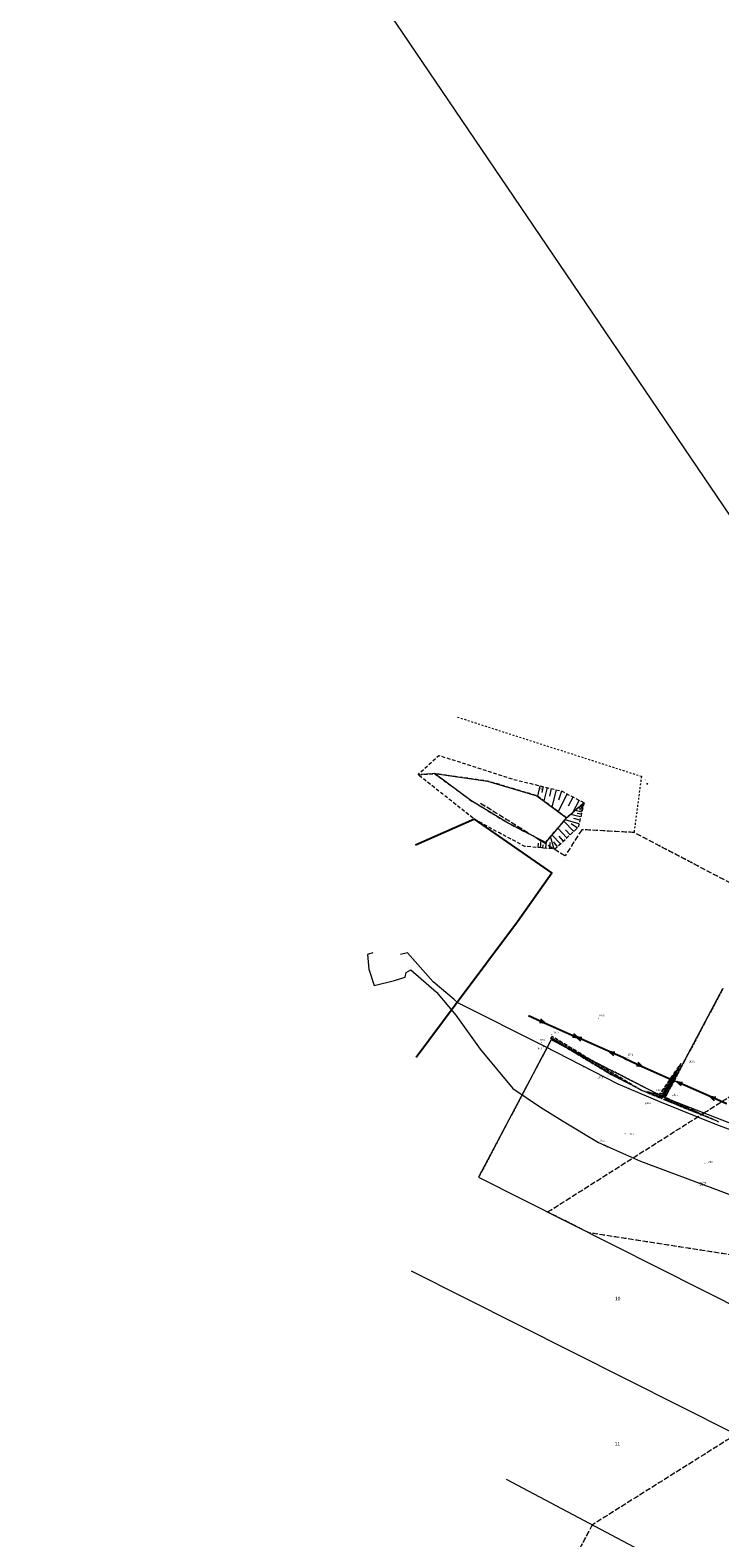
# Model space of a CAD drawing. Header units: inches. Extents: x 6497603 to 6502483, y 5925790 to 5934357.
# Tile 37 of 256: x 6498978 to 6499264, y 5926467 to 5927092. Entities that reach past the tile are written whole.
import ezdxf
from ezdxf.enums import TextEntityAlignment as Align

# ---------------------------------------------------------------- set-up
doc = ezdxf.new("R2010")
doc.units = ezdxf.units.IN
doc.header["$MEASUREMENT"] = 0
for name, pattern in [('1.5_0.75', [2.25, 1.5, -0.75]), ('219-1000', [0, 0]), ('egkk-1000', [3, 2.25, -0.75]), ('egug-1000', [1.5, 0.75, -0.75]), ('suep_nn_1000', [0, 0])]:
    doc.linetypes.add(name, pattern=pattern)
for name, color, linetype in [('000 Inne (niezydentyfikowane)', 7, 'Continuous'), ('203-punkt graniczny', 7, 'Continuous'), ('210-oznaczenie konturu użytku gruntowego', 7, 'Continuous'), ('211-numer działki ewidencyjnej', 7, 'Continuous'), ('217-kontur klasyfikacyjny', 7, 'Continuous'), ('218-kontur użytku gruntowego', 7, 'Continuous'), ('219-działka ewidencyjna', 7, 'Continuous'), ('ogrodzenie trwałe', 7, 'Continuous'), ('pikieta naturalna', 7, 'Continuous'), ('pikieta naturalna-Atr2', 7, 'Continuous'), ('przewód elektroenergetyczny niskiego napięcia', 7, 'Continuous'), ('przewód telekomunikacyjny podziemny', 7, 'Continuous'), ('przewód wodociągowy', 7, 'Continuous'), ('przewód wodociągowy-Atr1', 7, 'Continuous'), ('rzędna', 7, 'Continuous'), ('rzędna-Atr2', 7, 'Continuous'), ('skarpa nieumocniona', 7, 'Continuous'), ('słup przewodów napowietrznych', 7, 'Continuous'), ('urządzenie techniczne sieci niezidentyfikowanej', 7, 'Continuous'), ('urządzenie techniczne sieci niezidentyfikowanej-Atr17', 7, 'Continuous'), ('woda stojąca', 7, 'Continuous')]:
    doc.layers.add(name, color=color, linetype=linetype)
doc.styles.get("Standard").update_dxf_attribs({"font": 'arial.ttf'})
doc.linetypes.add('902-1000', pattern='A,5,0,[1,ksztalty.shx,S=1,R=0,X=0,Y=0],5', length=10)

# ---------------------------------------------------------------- blocks, each defined once
blk = doc.blocks.new('203')
at = {"linetype": 'Continuous', "lineweight": 0}
h = blk.add_hatch(color=0, dxfattribs=at)
edge = h.paths.add_edge_path()
edge.add_arc((0, 0), 0.09, 0, 360)
blk = doc.blocks.new('PW01')
at = {"linetype": 'Continuous', "lineweight": 13}
h = blk.add_hatch(color=0, dxfattribs=at)
edge = h.paths.add_edge_path()
edge.add_arc((0, 0), 0.18, 0, 360)
blk = doc.blocks.new('US15')
at = {"color": 0, "linetype": 'Continuous', "lineweight": 13}
blk.add_circle((0, 0), 0.35, dxfattribs=at)
blk = doc.blocks.new('US25')
at = {"linetype": 'Continuous', "lineweight": 13}
h = blk.add_hatch(color=0, dxfattribs=at)
edge = h.paths.add_edge_path()
edge.add_arc((0, 0), 0.4, 0, 360)
blk = doc.blocks.new('SUEP1')
at = {"color": 0, "linetype": 'Continuous'}
for p, q in [((0, 0), (7.5, 0)), ((7.5, 0), (5.25, 0.75)), ((7.5, 0), (5.25, -0.75)), ((7.5, 0), (22.5, 0)), ((22.5, 0), (20.25, 0.75)), ((22.5, 0), (20.25, -0.75))]:
    blk.add_line(p, q, dxfattribs=at)

msp = doc.modelspace()

# ---------------------------------------------------------------- linework, layer by layer
at = {"layer": '000 Inne (niezydentyfikowane)', "color": 7, "linetype": 'Continuous', "lineweight": 18, "flags": 128}
for points in [[(6499189.24, 5926778.88), (6499188.19, 5926774.62)], [(6499190.65, 5926778.54), (6499190.05, 5926776.11)], [(6499192.21, 5926778.15), (6499190.86, 5926772.64)], [(6499193.98, 5926777.72), (6499193.21, 5926774.59)], [(6499195.99, 5926777.23), (6499194.25, 5926770.11)], [(6499200.59, 5926775.52), (6499196.79, 5926768.22)], [(6499198.27, 5926776.67), (6499196.96, 5926772.87)], [(6499202.99, 5926774.27), (6499200.99, 5926770.42)], [(6499205.51, 5926772.95), (6499202.78, 5926767.7)], [(6499206.15, 5926765.99), (6499201.96, 5926766.98)], [(6499206.62, 5926767.95), (6499203.81, 5926768.61)], [(6499206.41, 5926767.07), (6499204.69, 5926767.47)], [(6499206.93, 5926769.26), (6499205.05, 5926769.7)], [(6499206.79, 5926768.67), (6499205.64, 5926768.94)], [(6499207.13, 5926770.13), (6499205.88, 5926770.43)], [(6499207.04, 5926769.74), (6499206.28, 5926769.92)], [(6499207.28, 5926770.74), (6499206.46, 5926770.94)], [(6499207.21, 5926770.46), (6499206.7, 5926770.58)], [(6499207.36, 5926771.07), (6499207.07, 5926771.14)], [(6499207.43, 5926771.4), (6499207.09, 5926771.49)], [(6499207.46, 5926771.94), (6499207.4, 5926771.82)], [(6499200.43, 5926757.27), (6499196.65, 5926761.31)], [(6499203.3, 5926759.95), (6499199.24, 5926764.29)], [(6499205.46, 5926763.06), (6499199.69, 5926764.81)], [(6499201.85, 5926758.59), (6499199.89, 5926760.68)], [(6499204.78, 5926761.33), (6499202.23, 5926763.07)], [(6499205.84, 5926764.67), (6499203.28, 5926765.28)], [(6499188.5, 5926753.25), (6499188.66, 5926755.05)], [(6499189.53, 5926753.16), (6499189.82, 5926756.32)], [(6499190.51, 5926753.07), (6499190.64, 5926754.45)], [(6499191.67, 5926752.96), (6499191.94, 5926755.88)], [(6499193.37, 5926752.8), (6499193.51, 5926755.33)], [(6499195.15, 5926752.64), (6499193.65, 5926757.85)], [(6499197.75, 5926754.76), (6499194.24, 5926758.53)], [(6499196.49, 5926753.58), (6499195.07, 5926755.72)], [(6499199.07, 5926756), (6499197.25, 5926757.94)], [(6499193.84, 5926674.07), (6499194.41, 5926675.02)], [(6499194.15, 5926673.88), (6499194.44, 5926674.35)], [(6499194.47, 5926673.69), (6499195.04, 5926674.64)], [(6499194.79, 5926673.5), (6499195.07, 5926673.97)], [(6499195.1, 5926673.31), (6499195.67, 5926674.26)], [(6499195.42, 5926673.12), (6499195.7, 5926673.59)], [(6499195.73, 5926672.93), (6499196.31, 5926673.88)], [(6499196.05, 5926672.74), (6499196.34, 5926673.21)], [(6499196.37, 5926672.55), (6499196.94, 5926673.49)], [(6499197, 5926672.17), (6499197.57, 5926673.11)], [(6499196.68, 5926672.36), (6499196.97, 5926672.83)], [(6499197.31, 5926671.98), (6499197.6, 5926672.45)], [(6499197.63, 5926671.79), (6499198.2, 5926672.73)], [(6499197.94, 5926671.6), (6499198.23, 5926672.07)], [(6499198.26, 5926671.41), (6499198.83, 5926672.35)], [(6499198.57, 5926671.22), (6499198.86, 5926671.69)], [(6499198.89, 5926671.03), (6499199.46, 5926671.97)], [(6499199.2, 5926670.84), (6499199.49, 5926671.31)], [(6499199.52, 5926670.65), (6499200.08, 5926671.59)], [(6499199.83, 5926670.46), (6499200.11, 5926670.93)], [(6499200.14, 5926670.27), (6499200.71, 5926671.21)], [(6499200.46, 5926670.08), (6499200.74, 5926670.55)], [(6499200.77, 5926669.89), (6499201.34, 5926670.83)], [(6499201.09, 5926669.7), (6499201.37, 5926670.17)], [(6499201.4, 5926669.51), (6499201.97, 5926670.45)], [(6499201.72, 5926669.32), (6499202, 5926669.79)], [(6499202.03, 5926669.13), (6499202.6, 5926670.08)], [(6499202.34, 5926668.94), (6499202.63, 5926669.41)], [(6499202.66, 5926668.76), (6499203.22, 5926669.7)], [(6499202.97, 5926668.57), (6499203.25, 5926669.04)], [(6499203.28, 5926668.38), (6499203.85, 5926669.32)], [(6499203.6, 5926668.19), (6499203.88, 5926668.66)], [(6499203.91, 5926668), (6499204.48, 5926668.94)], [(6499204.22, 5926667.81), (6499204.51, 5926668.28)], [(6499204.54, 5926667.62), (6499205.1, 5926668.56)], [(6499204.85, 5926667.43), (6499205.13, 5926667.9)], [(6499205.16, 5926667.24), (6499205.73, 5926668.18)], [(6499205.48, 5926667.06), (6499205.76, 5926667.53)], [(6499205.79, 5926666.87), (6499206.35, 5926667.81)], [(6499206.1, 5926666.68), (6499206.38, 5926667.15)], [(6499206.41, 5926666.49), (6499206.98, 5926667.43)], [(6499206.73, 5926666.3), (6499207.01, 5926666.77)], [(6499207.04, 5926666.11), (6499207.6, 5926667.05)], [(6499207.66, 5926665.74), (6499208.23, 5926666.67)], [(6499207.35, 5926665.93), (6499207.63, 5926666.39)], [(6499207.97, 5926665.55), (6499208.26, 5926666.02)], [(6499208.29, 5926665.36), (6499208.85, 5926666.3)], [(6499208.6, 5926665.17), (6499208.88, 5926665.64)], [(6499208.91, 5926664.99), (6499209.47, 5926665.92)], [(6499209.22, 5926664.8), (6499209.5, 5926665.26)], [(6499209.53, 5926664.61), (6499210.1, 5926665.54)], [(6499209.84, 5926664.42), (6499210.13, 5926664.89)], [(6499210.16, 5926664.23), (6499210.72, 5926665.17)], [(6499210.47, 5926664.05), (6499210.75, 5926664.51)], [(6499210.78, 5926663.86), (6499211.34, 5926664.79)], [(6499211.09, 5926663.67), (6499211.37, 5926664.14)], [(6499211.4, 5926663.48), (6499211.96, 5926664.42)], [(6499211.71, 5926663.3), (6499211.99, 5926663.76)], [(6499212.02, 5926663.11), (6499212.59, 5926664.04)], [(6499212.33, 5926662.92), (6499212.61, 5926663.39)], [(6499212.64, 5926662.73), (6499213.21, 5926663.67)], [(6499212.96, 5926662.55), (6499213.24, 5926663.01)], [(6499213.27, 5926662.36), (6499213.83, 5926663.29)], [(6499213.58, 5926662.17), (6499213.86, 5926662.64)], [(6499213.89, 5926661.99), (6499214.45, 5926662.92)], [(6499214.2, 5926661.8), (6499214.48, 5926662.26)], [(6499214.51, 5926661.61), (6499215.07, 5926662.54)], [(6499214.82, 5926661.42), (6499215.1, 5926661.89)], [(6499215.13, 5926661.24), (6499215.69, 5926662.17)], [(6499215.44, 5926661.05), (6499215.72, 5926661.52)], [(6499215.75, 5926660.86), (6499216.31, 5926661.79)], [(6499216.06, 5926660.68), (6499216.34, 5926661.14)], [(6499216.37, 5926660.49), (6499216.93, 5926661.42)], [(6499216.68, 5926660.3), (6499216.96, 5926660.77)], [(6499216.98, 5926660.12), (6499217.54, 5926661.05)], [(6499217.29, 5926659.93), (6499217.57, 5926660.4)], [(6499217.6, 5926659.75), (6499218.16, 5926660.67)], [(6499218.22, 5926659.4), (6499218.7, 5926660.35)], [(6499246.02, 5926660.56), (6499245.71, 5926660.74)], [(6499245.9, 5926660.33), (6499245.73, 5926660.43)], [(6499246.15, 5926660.79), (6499246, 5926660.87)], [(6499246.28, 5926661.02), (6499246.01, 5926661.17)], [(6499246.02, 5926660.55), (6499246.24, 5926660.42)], [(6499246.14, 5926660.77), (6499246.24, 5926660.71)], [(6499246.26, 5926660.99), (6499246.45, 5926660.88)], [(6499246.4, 5926661.25), (6499246.28, 5926661.32)], [(6499246.53, 5926661.48), (6499246.3, 5926661.61)], [(6499246.38, 5926661.21), (6499246.47, 5926661.16)], [(6499246.5, 5926661.43), (6499246.66, 5926661.34)], [(6499246.65, 5926661.71), (6499246.55, 5926661.77)], [(6499246.78, 5926661.94), (6499246.6, 5926662.04)], [(6499246.62, 5926661.65), (6499246.69, 5926661.61)], [(6499246.74, 5926661.87), (6499246.87, 5926661.8)], [(6499246.91, 5926662.17), (6499246.83, 5926662.22)], [(6499246.86, 5926662.09), (6499246.92, 5926662.06)], [(6499247.03, 5926662.4), (6499246.9, 5926662.48)], [(6499246.98, 5926662.31), (6499247.08, 5926662.25)], [(6499247.16, 5926662.63), (6499247.1, 5926662.66)], [(6499247.1, 5926662.53), (6499247.15, 5926662.51)], [(6499247.29, 5926662.86), (6499247.2, 5926662.91)], [(6499247.23, 5926662.75), (6499247.3, 5926662.71)], [(6499247.35, 5926662.97), (6499247.37, 5926662.95)], [(6499247.41, 5926663.09), (6499247.38, 5926663.11)], [(6499247.47, 5926663.19), (6499247.51, 5926663.17)], [(6499247.54, 5926663.32), (6499247.5, 5926663.35)], [(6499247.59, 5926663.41), (6499247.6, 5926663.4)], [(6499247.71, 5926663.63), (6499247.72, 5926663.63)], [(6499217.91, 5926659.56), (6499218.16, 5926660.05)], [(6499218.53, 5926659.25), (6499218.76, 5926659.71)], [(6499218.82, 5926659.1), (6499219.28, 5926660)], [(6499219.11, 5926658.95), (6499219.34, 5926659.39)], [(6499219.4, 5926658.8), (6499219.84, 5926659.66)], [(6499219.68, 5926658.66), (6499219.89, 5926659.08)], [(6499219.95, 5926658.52), (6499220.37, 5926659.34)], [(6499220.21, 5926658.39), (6499220.42, 5926658.79)], [(6499220.47, 5926658.25), (6499220.87, 5926659.04)], [(6499220.72, 5926658.13), (6499220.92, 5926658.51)], [(6499220.97, 5926658), (6499221.35, 5926658.75)], [(6499221.21, 5926657.87), (6499221.4, 5926658.24)], [(6499221.45, 5926657.75), (6499221.81, 5926658.47)], [(6499221.68, 5926657.64), (6499221.86, 5926657.98)], [(6499221.91, 5926657.52), (6499222.25, 5926658.2)], [(6499222.13, 5926657.41), (6499222.3, 5926657.74)], [(6499222.36, 5926657.29), (6499222.69, 5926657.94)], [(6499222.59, 5926657.17), (6499222.75, 5926657.49)], [(6499222.82, 5926657.05), (6499223.14, 5926657.67)], [(6499223.05, 5926656.93), (6499223.2, 5926657.23)], [(6499223.28, 5926656.82), (6499223.58, 5926657.4)], [(6499223.51, 5926656.7), (6499223.66, 5926656.98)], [(6499223.74, 5926656.58), (6499224.02, 5926657.13)], [(6499223.97, 5926656.46), (6499224.11, 5926656.73)], [(6499224.2, 5926656.34), (6499224.47, 5926656.86)], [(6499224.43, 5926656.23), (6499224.56, 5926656.48)], [(6499224.66, 5926656.11), (6499224.91, 5926656.6)], [(6499224.89, 5926655.99), (6499225.01, 5926656.23)], [(6499225.12, 5926655.87), (6499225.36, 5926656.33)], [(6499225.35, 5926655.76), (6499225.47, 5926655.97)], [(6499225.59, 5926655.64), (6499225.8, 5926656.06)], [(6499225.82, 5926655.52), (6499225.92, 5926655.72)], [(6499226.05, 5926655.4), (6499226.24, 5926655.79)], [(6499226.28, 5926655.28), (6499226.37, 5926655.47)], [(6499226.51, 5926655.17), (6499226.69, 5926655.52)], [(6499226.74, 5926655.05), (6499226.82, 5926655.22)], [(6499226.97, 5926654.93), (6499227.13, 5926655.25)], [(6499227.2, 5926654.81), (6499227.28, 5926654.97)], [(6499227.43, 5926654.69), (6499227.58, 5926654.99)], [(6499227.66, 5926654.58), (6499227.73, 5926654.71)], [(6499227.89, 5926654.46), (6499228.02, 5926654.72)], [(6499228.12, 5926654.34), (6499228.18, 5926654.46)], [(6499228.35, 5926654.22), (6499228.47, 5926654.45)], [(6499228.58, 5926654.1), (6499228.63, 5926654.21)], [(6499228.81, 5926653.99), (6499228.91, 5926654.18)], [(6499242.24, 5926653.67), (6499241.24, 5926654.22)], [(6499242.58, 5926654.29), (6499241.64, 5926654.81)], [(6499242.41, 5926653.99), (6499241.93, 5926654.25)], [(6499242.9, 5926654.88), (6499242.03, 5926655.36)], [(6499242.74, 5926654.59), (6499242.29, 5926654.84)], [(6499243.21, 5926655.43), (6499242.38, 5926655.89)], [(6499242.5, 5926654.16), (6499242.84, 5926653.97)], [(6499243.06, 5926655.16), (6499242.63, 5926655.4)], [(6499242.63, 5926654.38), (6499243.28, 5926654.02)], [(6499243.49, 5926655.95), (6499242.72, 5926656.37)], [(6499242.75, 5926654.6), (6499243.07, 5926654.43)], [(6499242.87, 5926654.82), (6499243.49, 5926654.48)], [(6499243.35, 5926655.7), (6499242.95, 5926655.92)], [(6499242.99, 5926655.04), (6499243.3, 5926654.88)], [(6499243.76, 5926656.44), (6499243.03, 5926656.83)], [(6499243.11, 5926655.26), (6499243.71, 5926654.94)], [(6499243.23, 5926655.48), (6499243.52, 5926655.33)], [(6499243.62, 5926656.2), (6499243.25, 5926656.4)], [(6499244.01, 5926656.89), (6499243.33, 5926657.26)], [(6499243.35, 5926655.7), (6499243.92, 5926655.4)], [(6499243.48, 5926655.92), (6499243.75, 5926655.77)], [(6499243.88, 5926656.67), (6499243.53, 5926656.86)], [(6499243.6, 5926656.14), (6499244.13, 5926655.85)], [(6499244.25, 5926657.34), (6499243.62, 5926657.69)], [(6499243.72, 5926656.37), (6499243.98, 5926656.22)], [(6499244.13, 5926657.11), (6499243.8, 5926657.29)], [(6499243.84, 5926656.59), (6499244.34, 5926656.31)], [(6499244.51, 5926657.8), (6499243.92, 5926658.13)], [(6499243.96, 5926656.81), (6499244.2, 5926656.67)], [(6499244.38, 5926657.57), (6499244.08, 5926657.74)], [(6499244.08, 5926657.03), (6499244.55, 5926656.77)], [(6499244.2, 5926657.25), (6499244.43, 5926657.12)], [(6499244.76, 5926658.26), (6499244.22, 5926658.56)], [(6499244.32, 5926657.47), (6499244.76, 5926657.22)], [(6499244.63, 5926658.03), (6499244.35, 5926658.19)], [(6499244.44, 5926657.69), (6499244.66, 5926657.57)], [(6499245.01, 5926658.72), (6499244.52, 5926659)], [(6499244.56, 5926657.91), (6499244.97, 5926657.68)], [(6499244.89, 5926658.49), (6499244.63, 5926658.64)], [(6499244.68, 5926658.13), (6499244.88, 5926658.02)], [(6499245.27, 5926659.18), (6499244.81, 5926659.43)], [(6499244.81, 5926658.35), (6499245.18, 5926658.14)], [(6499245.14, 5926658.95), (6499244.9, 5926659.08)], [(6499244.93, 5926658.57), (6499245.11, 5926658.47)], [(6499245.05, 5926658.79), (6499245.4, 5926658.6)], [(6499245.52, 5926659.64), (6499245.11, 5926659.87)], [(6499245.17, 5926659.01), (6499245.33, 5926658.92)], [(6499245.39, 5926659.41), (6499245.18, 5926659.53)], [(6499245.29, 5926659.23), (6499245.61, 5926659.05)], [(6499245.77, 5926660.1), (6499245.41, 5926660.3)], [(6499245.41, 5926659.45), (6499245.56, 5926659.36)], [(6499245.64, 5926659.87), (6499245.45, 5926659.98)], [(6499245.53, 5926659.67), (6499245.82, 5926659.51)], [(6499245.65, 5926659.89), (6499245.79, 5926659.81)], [(6499245.77, 5926660.11), (6499246.03, 5926659.97)], [(6499245.89, 5926660.33), (6499246.01, 5926660.26)], [(6499229.04, 5926653.87), (6499229.09, 5926653.96)], [(6499229.27, 5926653.75), (6499229.35, 5926653.91)], [(6499229.5, 5926653.63), (6499229.54, 5926653.71)], [(6499229.73, 5926653.52), (6499229.8, 5926653.64)], [(6499229.96, 5926653.4), (6499229.99, 5926653.45)], [(6499230.19, 5926653.28), (6499230.24, 5926653.38)], [(6499230.42, 5926653.16), (6499230.44, 5926653.2)], [(6499230.65, 5926653.04), (6499230.69, 5926653.11)], [(6499230.88, 5926652.93), (6499230.9, 5926652.95)], [(6499231.11, 5926652.81), (6499231.13, 5926652.84)], [(6499231.74, 5926652.5), (6499231.76, 5926652.54)], [(6499231.98, 5926652.4), (6499232, 5926652.44)], [(6499232.22, 5926652.3), (6499232.27, 5926652.42)], [(6499232.46, 5926652.19), (6499232.5, 5926652.28)], [(6499232.7, 5926652.09), (6499232.79, 5926652.3)], [(6499232.94, 5926651.99), (6499233, 5926652.12)], [(6499233.18, 5926651.89), (6499233.31, 5926652.19)], [(6499233.42, 5926651.78), (6499233.5, 5926651.96)], [(6499233.67, 5926651.68), (6499233.83, 5926652.07)], [(6499233.91, 5926651.58), (6499234, 5926651.79)], [(6499234.15, 5926651.47), (6499234.35, 5926651.96)], [(6499234.39, 5926651.37), (6499234.5, 5926651.63)], [(6499234.63, 5926651.27), (6499234.87, 5926651.84)], [(6499234.87, 5926651.16), (6499235, 5926651.47)], [(6499235.11, 5926651.06), (6499235.39, 5926651.72)], [(6499235.35, 5926650.96), (6499235.5, 5926651.31)], [(6499235.61, 5926650.85), (6499235.93, 5926651.6)], [(6499235.88, 5926650.73), (6499236.05, 5926651.13)], [(6499236.17, 5926650.61), (6499236.54, 5926651.47)], [(6499236.49, 5926650.47), (6499236.68, 5926650.93)], [(6499236.82, 5926650.33), (6499237.24, 5926651.31)], [(6499237.18, 5926650.18), (6499237.4, 5926650.7)], [(6499237.56, 5926650.01), (6499238.04, 5926651.13)], [(6499237.97, 5926649.84), (6499238.22, 5926650.44)], [(6499238.42, 5926649.65), (6499238.96, 5926650.92)], [(6499238.93, 5926649.43), (6499238.99, 5926650.23)], [(6499240.14, 5926649.85), (6499239.05, 5926651.03)], [(6499239.5, 5926649.19), (6499239.05, 5926651.03)], [(6499240.61, 5926650.72), (6499239.33, 5926651.43)], [(6499239.89, 5926649.39), (6499239.47, 5926650.21)], [(6499240.38, 5926650.29), (6499239.72, 5926650.66)], [(6499241.06, 5926651.53), (6499239.85, 5926652.19)], [(6499240.84, 5926651.13), (6499240.22, 5926651.47)], [(6499241.48, 5926652.29), (6499240.34, 5926652.91)], [(6499240.42, 5926650.36), (6499240.89, 5926650.1)], [(6499240.59, 5926650.68), (6499241.51, 5926650.18)], [(6499241.27, 5926651.91), (6499240.69, 5926652.24)], [(6499240.76, 5926650.99), (6499241.21, 5926650.74)], [(6499241.87, 5926653), (6499240.81, 5926653.58)], [(6499240.93, 5926651.29), (6499241.8, 5926650.81)], [(6499240.96, 5926648.59), (6499241.42, 5926649.7)], [(6499241.09, 5926651.58), (6499241.52, 5926651.35)], [(6499241.68, 5926652.65), (6499241.13, 5926652.95)], [(6499241.25, 5926651.87), (6499242.08, 5926651.41)], [(6499241.32, 5926648.45), (6499241.54, 5926648.99)], [(6499241.4, 5926652.15), (6499241.81, 5926651.93)], [(6499242.05, 5926653.34), (6499241.54, 5926653.62)], [(6499241.55, 5926652.42), (6499242.34, 5926651.99)], [(6499241.68, 5926648.3), (6499242.11, 5926649.38)], [(6499241.7, 5926652.69), (6499242.08, 5926652.47)], [(6499241.84, 5926652.95), (6499242.59, 5926652.53)], [(6499241.98, 5926653.2), (6499242.35, 5926653)], [(6499242.03, 5926648.16), (6499242.24, 5926648.69)], [(6499242.11, 5926653.45), (6499242.84, 5926653.05)], [(6499242.25, 5926653.69), (6499242.6, 5926653.5)], [(6499242.38, 5926653.93), (6499243.06, 5926653.55)], [(6499242.38, 5926648.02), (6499242.79, 5926649.07)], [(6499242.72, 5926647.89), (6499242.92, 5926648.4)], [(6499243.05, 5926647.75), (6499243.46, 5926648.76)], [(6499243.38, 5926647.62), (6499243.58, 5926648.12)], [(6499243.7, 5926647.49), (6499244.1, 5926648.47)], [(6499244.02, 5926647.36), (6499244.22, 5926647.84)], [(6499244.34, 5926647.24), (6499244.72, 5926648.18)], [(6499244.95, 5926646.99), (6499245.32, 5926647.91)], [(6499244.65, 5926647.11), (6499244.83, 5926647.58)], [(6499245.25, 5926646.87), (6499245.43, 5926647.32)], [(6499245.54, 5926646.75), (6499245.9, 5926647.64)], [(6499245.83, 5926646.64), (6499246.01, 5926647.07)], [(6499246.11, 5926646.52), (6499246.46, 5926647.38)], [(6499246.39, 5926646.41), (6499246.56, 5926646.83)], [(6499246.67, 5926646.3), (6499247, 5926647.13)], [(6499246.94, 5926646.19), (6499247.1, 5926646.6)], [(6499247.21, 5926646.08), (6499247.53, 5926646.89)], [(6499247.47, 5926645.98), (6499247.63, 5926646.38)], [(6499247.73, 5926645.88), (6499248.04, 5926646.65)], [(6499247.98, 5926645.77), (6499248.13, 5926646.16)], [(6499248.23, 5926645.67), (6499248.53, 5926646.43)], [(6499248.48, 5926645.58), (6499248.63, 5926645.95)], [(6499248.72, 5926645.48), (6499249.01, 5926646.21)], [(6499248.96, 5926645.38), (6499249.1, 5926645.74)], [(6499249.19, 5926645.29), (6499249.47, 5926645.99)], [(6499249.42, 5926645.2), (6499249.56, 5926645.54)], [(6499249.66, 5926645.1), (6499249.94, 5926645.78)], [(6499249.9, 5926645), (6499250.03, 5926645.34)], [(6499250.14, 5926644.91), (6499250.4, 5926645.57)], [(6499250.37, 5926644.81), (6499250.5, 5926645.14)], [(6499250.61, 5926644.72), (6499250.87, 5926645.35)], [(6499250.85, 5926644.62), (6499250.98, 5926644.93)], [(6499251.09, 5926644.53), (6499251.33, 5926645.14)], [(6499251.33, 5926644.43), (6499251.45, 5926644.73)], [(6499251.56, 5926644.34), (6499251.8, 5926644.92)], [(6499251.8, 5926644.24), (6499251.92, 5926644.53)], [(6499252.04, 5926644.15), (6499252.27, 5926644.71)], [(6499252.28, 5926644.05), (6499252.39, 5926644.33)], [(6499252.51, 5926643.95), (6499252.73, 5926644.5)], [(6499252.75, 5926643.86), (6499252.86, 5926644.12)], [(6499252.99, 5926643.76), (6499253.2, 5926644.28)], [(6499253.23, 5926643.67), (6499253.33, 5926643.92)], [(6499253.47, 5926643.57), (6499253.66, 5926644.07)], [(6499253.7, 5926643.48), (6499253.8, 5926643.72)], [(6499253.94, 5926643.38), (6499254.13, 5926643.85)], [(6499254.18, 5926643.29), (6499254.27, 5926643.52)], [(6499254.42, 5926643.19), (6499254.6, 5926643.64)], [(6499254.65, 5926643.1), (6499254.74, 5926643.31)], [(6499254.89, 5926643), (6499255.06, 5926643.42)], [(6499255.13, 5926642.91), (6499255.21, 5926643.11)], [(6499255.37, 5926642.81), (6499255.53, 5926643.21)], [(6499255.61, 5926642.71), (6499255.68, 5926642.91)], [(6499255.84, 5926642.62), (6499255.99, 5926643)], [(6499256.08, 5926642.52), (6499256.15, 5926642.71)], [(6499256.32, 5926642.43), (6499256.46, 5926642.78)], [(6499256.56, 5926642.33), (6499256.62, 5926642.5)], [(6499256.79, 5926642.24), (6499256.93, 5926642.57)], [(6499257.03, 5926642.14), (6499257.1, 5926642.3)], [(6499257.27, 5926642.05), (6499257.39, 5926642.35)], [(6499257.51, 5926641.95), (6499257.57, 5926642.1)], [(6499257.75, 5926641.86), (6499257.86, 5926642.14)], [(6499257.98, 5926641.76), (6499258.04, 5926641.9)], [(6499258.22, 5926641.66), (6499258.32, 5926641.92)], [(6499258.46, 5926641.57), (6499258.51, 5926641.69)], [(6499258.7, 5926641.47), (6499258.79, 5926641.71)], [(6499258.93, 5926641.38), (6499258.98, 5926641.49)], [(6499259.17, 5926641.28), (6499259.26, 5926641.49)], [(6499259.41, 5926641.19), (6499259.45, 5926641.29)], [(6499259.65, 5926641.09), (6499259.72, 5926641.28)], [(6499259.89, 5926641), (6499259.92, 5926641.08)], [(6499260.12, 5926640.9), (6499260.19, 5926641.07)], [(6499260.36, 5926640.81), (6499260.39, 5926640.88)], [(6499260.6, 5926640.71), (6499260.65, 5926640.85)], [(6499260.84, 5926640.62), (6499260.86, 5926640.68)], [(6499261.07, 5926640.52), (6499261.12, 5926640.64)], [(6499261.31, 5926640.42), (6499261.33, 5926640.48)], [(6499261.55, 5926640.33), (6499261.59, 5926640.42)], [(6499261.79, 5926640.23), (6499261.8, 5926640.27)], [(6499262.02, 5926640.14), (6499262.05, 5926640.21)], [(6499262.26, 5926640.04), (6499262.27, 5926640.07)], [(6499262.5, 5926639.95), (6499262.52, 5926639.99)], [(6499262.74, 5926639.85), (6499262.75, 5926639.87)], [(6499262.98, 5926639.76), (6499262.99, 5926639.78)]]:
    msp.add_lwpolyline(points, dxfattribs=at)
at = {"layer": '217-kontur klasyfikacyjny', "color": 3, "linetype": 'egkk-1000', "lineweight": 18, "flags": 128}
for points in [[(6499199.69, 5926749.79), (6499164.52, 5926771.64)], [(6499206.58, 5926760.69), (6499199.69, 5926749.79)], [(6499228.29, 5926759.52), (6499206.58, 5926760.69)], [(6499284.39, 5926730.1), (6499228.29, 5926759.52)], [(6499265.16, 5926694.79), (6499241.13, 5926649.53)], [(6499193.9, 5926673.6), (6499163.84, 5926616.58)], [(6499241.13, 5926649.53), (6499193.9, 5926673.6)], [(6499257.27, 5926643.24), (6499268.32, 5926650.24)], [(6499192.46, 5926602.17), (6499257.27, 5926643.24)], [(6499209.63, 5926593.53), (6499192.46, 5926602.17)], [(6499337.78, 5926573.59), (6499209.63, 5926593.53)], [(6499270.6, 5926509.91), (6499210.99, 5926472.44)], [(6499210.99, 5926472.44), (6499183.06, 5926420.36)]]:
    msp.add_lwpolyline(points, dxfattribs=at)
at = {"layer": '218-kontur użytku gruntowego', "color": 3, "linetype": 'egug-1000', "lineweight": 18, "flags": 128}
for points in [[(6499155.03, 5926807.37), (6499231.36, 5926782.83)], [(6499231.36, 5926782.83), (6499228.29, 5926759.52)], [(6499199.69, 5926749.79), (6499164.52, 5926771.64)], [(6499206.58, 5926760.69), (6499199.69, 5926749.79)], [(6499228.29, 5926759.52), (6499206.58, 5926760.69)], [(6499284.39, 5926730.1), (6499228.29, 5926759.52)], [(6499265.16, 5926694.79), (6499241.13, 5926649.53)], [(6499193.9, 5926673.6), (6499163.84, 5926616.58)], [(6499241.13, 5926649.53), (6499193.9, 5926673.6)], [(6499257.27, 5926643.24), (6499268.32, 5926650.24)], [(6499192.46, 5926602.17), (6499257.27, 5926643.24)], [(6499209.63, 5926593.53), (6499192.46, 5926602.17)], [(6499337.78, 5926573.59), (6499209.63, 5926593.53)], [(6499270.6, 5926509.91), (6499210.99, 5926472.44)], [(6499210.99, 5926472.44), (6499183.06, 5926420.36)]]:
    msp.add_lwpolyline(points, dxfattribs=at)
at = {"layer": '219-działka ewidencyjna', "color": 3, "linetype": '219-1000', "lineweight": 18, "flags": 128}
for points in [[(6499325.22, 5926806.89), (6498977.77, 5927319.07)], [(6499241.13, 5926649.53), (6499265.16, 5926694.79)], [(6499193.9, 5926673.6), (6499163.84, 5926616.58)], [(6499241.13, 5926649.53), (6499193.9, 5926673.6)], [(6499396.26, 5926589.1), (6499241.13, 5926649.53)], [(6499163.84, 5926616.58), (6499293.97, 5926551.09)], [(6499336.37, 5926476.82), (6499136.03, 5926577.63)], [(6499251.33, 5926451.04), (6499175.45, 5926491.28)]]:
    msp.add_lwpolyline(points, dxfattribs=at)
at = {"layer": 'ogrodzenie trwałe', "color": 7, "linetype": '902-1000', "lineweight": 25, "flags": 128}
msp.add_lwpolyline([(6499137.86, 5926666.35), (6499154.06, 5926688.03), (6499179.91, 5926722.66), (6499194.13, 5926742.85), (6499162.12, 5926765.02), (6499137.6, 5926754.24)], dxfattribs=at)
at = {"layer": 'przewód elektroenergetyczny niskiego napięcia', "color": 1, "linetype": 'suep_nn_1000', "lineweight": 18, "flags": 128}
for points in [[(6499184.58, 5926683.58), (6499224.85, 5926665.61)], [(6499224.85, 5926665.61), (6499266.67, 5926647.02)]]:
    msp.add_lwpolyline(points, dxfattribs=at)
at = {"layer": 'przewód telekomunikacyjny podziemny', "color": 30, "linetype": 'Continuous', "lineweight": 18, "flags": 128}
msp.add_lwpolyline([(6499119.93, 5926709.67), (6499117.66, 5926708.96), (6499118.33, 5926702.92), (6499120.44, 5926696.15), (6499128.96, 5926698.14), (6499133.36, 5926699.59), (6499133.77, 5926701.53), (6499135.74, 5926702.64), (6499146.34, 5926693.34), (6499154.44, 5926683.8), (6499164.47, 5926669.62), (6499178.03, 5926653.34), (6499189.56, 5926645.67), (6499198.56, 5926640.02), (6499213.5, 5926630.92), (6499231.03, 5926623.27), (6499297.58, 5926598.37), (6499361.5, 5926573.52), (6499380.12, 5926567.42)], dxfattribs=at)
at = {"layer": 'przewód wodociągowy', "color": 5, "linetype": 'Continuous', "lineweight": 18, "flags": 128}
msp.add_lwpolyline([(6499396.89, 5926586.04), (6499349.19, 5926605.77), (6499305.45, 5926622.37), (6499262.63, 5926638.36), (6499238.99, 5926647.84), (6499221.66, 5926655.21), (6499191.08, 5926670.88), (6499155.21, 5926688.92), (6499153.69, 5926690.22), (6499144.98, 5926697.67), (6499134.26, 5926709.63), (6499131.48, 5926708.89)], dxfattribs=at)
at = {"layer": 'skarpa nieumocniona', "color": 7, "linetype": '1.5_0.75', "lineweight": 18, "flags": 128}
for points in [[(6499200.35, 5926765.57), (6499187.99, 5926774.77), (6499167.49, 5926780.87), (6499145.56, 5926783.95), (6499138.68, 5926783.49), (6499147.38, 5926791.48), (6499178.37, 5926781.55), (6499198.5, 5926776.61), (6499207.55, 5926771.89)], [(6499200.35, 5926765.57), (6499187.99, 5926774.77), (6499167.49, 5926780.87), (6499145.56, 5926783.95), (6499138.68, 5926783.49), (6499147.38, 5926791.48), (6499178.37, 5926781.55), (6499198.5, 5926776.61), (6499207.55, 5926771.89)], [(6499207.55, 5926771.89), (6499205.13, 5926761.66), (6499195.45, 5926752.61), (6499183, 5926753.76), (6499172.15, 5926759.48), (6499162.12, 5926765.02), (6499138.68, 5926783.49), (6499145.56, 5926783.95), (6499160.63, 5926772.83), (6499175.41, 5926763.78), (6499191.55, 5926755.43), (6499200.35, 5926765.57)], [(6499207.55, 5926771.89), (6499205.13, 5926761.66), (6499195.45, 5926752.61), (6499183, 5926753.76), (6499172.15, 5926759.48), (6499162.12, 5926765.02), (6499138.68, 5926783.49), (6499145.56, 5926783.95), (6499160.63, 5926772.83), (6499175.41, 5926763.78), (6499191.55, 5926755.43), (6499200.35, 5926765.57)], [(6499193.79, 5926674.1), (6499194.41, 5926675.02), (6499231.56, 5926652.58), (6499217.86, 5926659.59)], [(6499193.79, 5926674.1), (6499194.41, 5926675.02), (6499231.56, 5926652.58), (6499217.86, 5926659.59)], [(6499231.56, 5926652.58), (6499238.98, 5926650.92), (6499247.78, 5926663.76), (6499239.72, 5926649.09)], [(6499231.56, 5926652.58), (6499238.98, 5926650.92), (6499247.78, 5926663.76), (6499239.72, 5926649.09)], [(6499247.78, 5926663.76), (6499241.31, 5926649.75), (6499263.44, 5926639.57), (6499239.72, 5926649.09)], [(6499247.78, 5926663.76), (6499241.31, 5926649.75), (6499263.44, 5926639.57), (6499239.72, 5926649.09)]]:
    msp.add_lwpolyline(points, close=True, dxfattribs=at)
at = {"layer": 'woda stojąca', "color": 141, "linetype": 'Continuous', "lineweight": 18, "flags": 128}
msp.add_lwpolyline([(6499145.56, 5926783.95), (6499167.49, 5926780.87), (6499187.99, 5926774.77), (6499200.35, 5926765.57), (6499191.55, 5926755.43), (6499175.41, 5926763.78), (6499160.63, 5926772.83)], close=True, dxfattribs=at)

# ---------------------------------------------------------------- block references
at = {"layer": '203-punkt graniczny', "color": 3, "linetype": 'Continuous', "lineweight": 18}
for p in [(6499193.9, 5926673.6), (6499241.13, 5926649.53)]:
    msp.add_blockref('203', p, dxfattribs=at)
at = {"layer": 'pikieta naturalna', "color": 7, "linetype": 'Continuous', "lineweight": 13}
for p in [(6499213.56, 5926682.52), (6499194.18, 5926675.73), (6499189.99, 5926672.46), (6499190.61, 5926670.67), (6499225.78, 5926666.34), (6499251.37, 5926664.2), (6499217.5, 5926658.52), (6499238.77, 5926651.5), (6499244.38, 5926650.41), (6499232.97, 5926646.94), (6499213.5, 5926630.92), (6499224.6, 5926634.62), (6499259.87, 5926623.15), (6499257.69, 5926622.22)]:
    msp.add_blockref('PW01', p, dxfattribs=at)
at = {"layer": 'przewód elektroenergetyczny niskiego napięcia', "color": 1, "linetype": 'Continuous', "lineweight": 18}
for p, rotation in [((6499184.58, 5926683.58), 335.952), ((6499224.85, 5926665.61), 155.952), ((6499224.85, 5926665.61), 336.034), ((6499266.67, 5926647.02), 156.034)]:
    msp.add_blockref('SUEP1', p, dxfattribs=dict(at, rotation=rotation))
at = {"layer": 'rzędna', "color": 30, "linetype": 'Continuous', "lineweight": 18}
msp.add_blockref('PW01', (6499213.5, 5926630.92), dxfattribs=at)
at = {"layer": 'słup przewodów napowietrznych', "color": 7, "linetype": 'Continuous', "lineweight": 18}
msp.add_blockref('US15', (6499224.85, 5926665.61), dxfattribs=at)
at = {"layer": 'urządzenie techniczne sieci niezidentyfikowanej', "color": 7, "linetype": 'Continuous', "lineweight": 18}
msp.add_blockref('US25', (6499233.77, 5926779.7), dxfattribs=at)

# ---------------------------------------------------------------- texts
at = {"layer": '210-oznaczenie konturu użytku gruntowego', "color": 3, "linetype": 'Continuous', "lineweight": 18, "width": 0.79}
msp.add_text('N', height=1.5, dxfattribs=at).set_placement((6499188.71, 5926777.08))
at = {"layer": '211-numer działki ewidencyjnej', "color": 3, "linetype": 'Continuous', "lineweight": 18, "width": 0.79}
for s, p in [('9/2', (6499255.39, 5926613.15)), ('10', (6499220.34, 5926565.5)), ('11', (6499220.26, 5926505.28))]:
    msp.add_text(s, height=1.5, dxfattribs=at).set_placement(p)
at = {"layer": 'pikieta naturalna-Atr2', "color": 7, "width": 0.667}
for s, p in [('106.5', (6499213.85, 5926683.24)), ('108.4', (6499189.22, 5926673.18)), ('108.0', (6499194.71, 5926676.22)), ('108.3', (6499187.94, 5926669.59)), ('107.1', (6499225.74, 5926667.03)), ('108.5', (6499251.3, 5926664.23)), ('107.5', (6499213.26, 5926657.62)), ('108.6', (6499237.53, 5926652.31)), ('108.5', (6499244.35, 5926650.41)), ('109.4', (6499232.97, 5926646.94)), ('108.2', (6499213.92, 5926631.47)), ('108.5', (6499226.07, 5926634.04)), ('108.2', (6499258.98, 5926622.53))]:
    msp.add_text(s, height=0.75, dxfattribs=at).set_placement(p)
at = {"layer": 'przewód wodociągowy-Atr1', "color": 5, "width": 0.667}
for rotation, p in [(332.868, (6499207.23, 5926662.6)), (336.961, (6499230.6, 5926651.41)), (338.148, (6499252.76, 5926642.32))]:
    msp.add_text('w', height=0.75, rotation=rotation, dxfattribs=at).set_placement(p, align=Align.MIDDLE_LEFT)
at = {"layer": 'rzędna-Atr2', "color": 30, "width": 0.667}
msp.add_text('107.5', height=0.75, rotation=336.424, dxfattribs=at).set_placement((6499215.69, 5926629.97), align=Align.MIDDLE_LEFT)
at = {"layer": 'urządzenie techniczne sieci niezidentyfikowanej-Atr17', "color": 7, "width": 0.667}
msp.add_text('x', height=0.75, dxfattribs=at).set_placement((6499232.73, 5926781.09))

doc.saveas('drawing.dxf')
